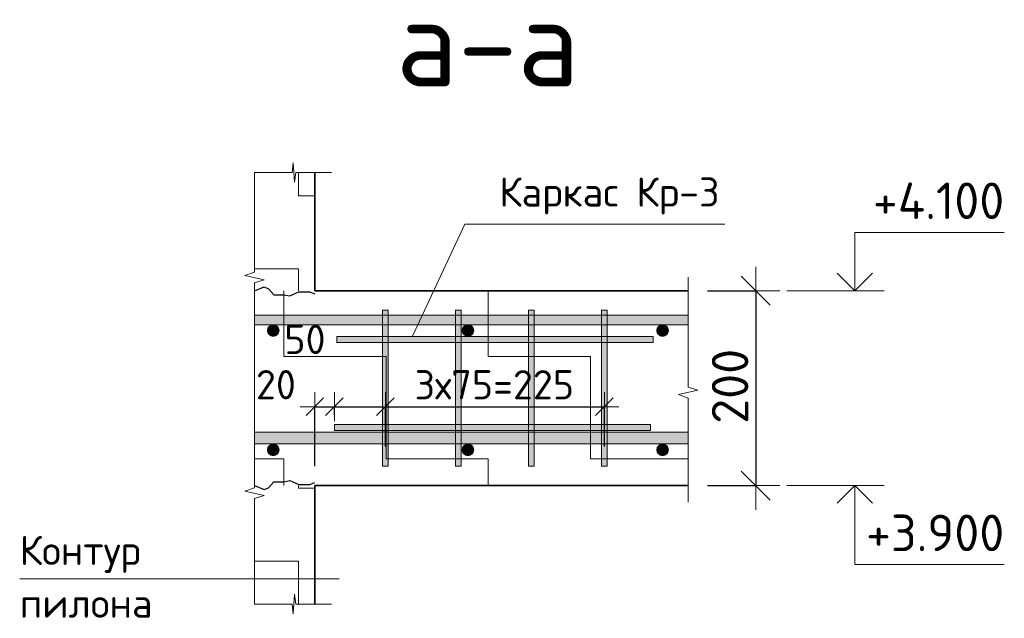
# Model space of a CAD drawing. Header units: metres. Extents: x -38 to 99, y -15 to 21.
# Tile 23 of 48: x 76.589 to 77.6, y 3.091 to 3.706. Entities that reach past the tile are written whole.
import ezdxf

# ---------------------------------------------------------------- set-up
doc = ezdxf.new("R2010")
doc.units = ezdxf.units.M
doc.header["$PDMODE"] = 65
doc.layers.add('XR$4$Размерная линия (1)', color=7, linetype='Continuous', lineweight=13)
doc.layers.add('XR$4$Размерная линия_ общее', color=7, linetype='Continuous', lineweight=13)
doc.styles.add('ISOCPEUR', font='txt')
doc.dimstyles.new('DIMSTYLE_29', dxfattribs={"dimtxt": 0.03, "dimasz": 0.03, "dimexe": 0, "dimexo": 0, "dimgap": 0.015, "dimtad": 2, "dimdec": 0, "dimlfac": 1000, "dimrnd": 5, "dimzin": 12, "dimdsep": 46, "dimtxsty": 'ISOCPEUR', "dimblk1": 'ALL_ML_STRICH', "dimblk2": 'ALL_ML_STRICH', "dimsah": 1, "dimcen": 0, "dimclrd": 7, "dimclre": 256, "dimclrt": 7, "dimadec": 0, "dimazin": 0, "dimtfac": 1, "dimtdec": 0, "dimtix": 1, "dimtmove": 2, "dimatfit": 3, "dimfxl": 0, "dimtvp": 1.2, "dimtzin": 0, "dimlwd": 0, "dimlwe": -3, "dimarcsym": 0})
doc.dimstyles.new('DIMSTYLE_30', dxfattribs={"dimtxt": 0.03, "dimasz": 0.03, "dimexe": 0, "dimexo": 0, "dimgap": 0.015, "dimtad": 2, "dimdec": 0, "dimlfac": 1000, "dimrnd": 5, "dimzin": 12, "dimdsep": 46, "dimtxsty": 'ISOCPEUR', "dimblk1": 'ALL_ML_STRICH', "dimblk2": 'ALL_ML_STRICH', "dimsah": 1, "dimcen": 0, "dimclrd": 7, "dimclre": 256, "dimclrt": 7, "dimadec": 0, "dimazin": 0, "dimtfac": 1, "dimtdec": 0, "dimtix": 1, "dimtmove": 2, "dimatfit": 3, "dimfxl": 0, "dimtzin": 0, "dimlwd": 0, "dimlwe": -3, "dimarcsym": 0})
doc.dimstyles.new('DIMSTYLE_33', dxfattribs={"dimtxt": 0.0375, "dimasz": 0.0495, "dimexe": 0, "dimexo": 0, "dimgap": 0.01875, "dimtad": 2, "dimdec": 0, "dimlfac": 1000, "dimrnd": 1, "dimzin": 12, "dimdsep": 46, "dimtxsty": 'ISOCPEUR', "dimblk1": 'ALL_ML_STRICH', "dimblk2": 'ALL_ML_STRICH', "dimsah": 1, "dimcen": 0, "dimclrd": 7, "dimclre": 256, "dimclrt": 7, "dimadec": 0, "dimazin": 0, "dimtfac": 1, "dimtdec": 0, "dimtix": 1, "dimtmove": 2, "dimatfit": 3, "dimfxl": 0, "dimtzin": 0, "dimlwd": 0, "dimlwe": -3, "dimarcsym": 0})
pattern_1 = [(0, (0.15, 0.15), (0.075, 0.075), [0.075, -0.075]), (90, (0.15, 0.15), (-0.075, 0.075), [0.075, -0.075])]

# ---------------------------------------------------------------- blocks, each defined once
blk = doc.blocks.new('СЛОЖНЫЙ_ОБЪЕКТ_28')
at = {"color": 7, "linetype": 'Continuous', "lineweight": 13, "transparency": 33554687}
blk.add_line((77.4767, 3.2276), (77.3767, 3.2276), dxfattribs=at)
at = {"color": 7, "linetype": 'Continuous', "lineweight": 35, "transparency": 33554687}
blk.add_lwpolyline([(77.4286, 3.2094), (77.4467, 3.2276), (77.4649, 3.2094)], dxfattribs=at)
at = {"color": 7, "linetype": 'Continuous', "lineweight": 13, "transparency": 33554687}
blk.add_lwpolyline([(77.4467, 3.2276), (77.4467, 3.1466), (77.6002, 3.1466)], dxfattribs=at)
blk = doc.blocks.new('СЛОЖНЫЙ_ОБЪЕКТ_29')
at = {"color": 7, "linetype": 'Continuous', "lineweight": 13, "transparency": 33554687}
blk.add_line((77.4767, 3.4276), (77.3767, 3.4276), dxfattribs=at)
blk.add_lwpolyline([(77.4467, 3.4276), (77.4467, 3.4876), (77.6002, 3.4876)], dxfattribs=at)
at = {"color": 7, "linetype": 'Continuous', "lineweight": 35, "transparency": 33554687}
blk.add_lwpolyline([(77.4286, 3.4457), (77.4467, 3.4276), (77.4649, 3.4457)], dxfattribs=at)
blk = doc.blocks.new('ЭЛЕМЕНТ_УЗОРА_9')
at = {"color": 7, "linetype": 'Continuous', "lineweight": 13, "transparency": 33554687}
blk.add_line((76.8299, 3.5491), (76.8299, 3.5491), dxfattribs=at)
for points in [[(76.8299, 3.3276), (76.8299, 3.4359), (76.8399, 3.439), (76.8199, 3.4432), (76.8299, 3.4468), (76.8299, 3.5491)], [(76.8299, 3.106), (76.8299, 3.2144), (76.8399, 3.2175), (76.8199, 3.2217), (76.8299, 3.2252), (76.8299, 3.3276)]]:
    blk.add_lwpolyline(points, dxfattribs=at)
blk = doc.blocks.new('ЭЛЕМЕНТ_УЗОРА_10')
at = {"color": 7, "linetype": 'Continuous', "lineweight": 13, "transparency": 33554687}
blk.add_line((76.9089, 3.5491), (76.9089, 3.5491), dxfattribs=at)
blk.add_lwpolyline([(76.8299, 3.5491), (76.8685, 3.5491), (76.8696, 3.5591), (76.8711, 3.5391), (76.8724, 3.5491), (76.9089, 3.5491)], dxfattribs=at)
blk = doc.blocks.new('ЭЛЕМЕНТ_УЗОРА_11')
at = {"color": 7, "linetype": 'Continuous', "lineweight": 13, "transparency": 33554687}
blk.add_line((77.2754, 3.2106), (77.2754, 3.2106), dxfattribs=at)
blk.add_lwpolyline([(77.2754, 3.4416), (77.2754, 3.3286), (77.2854, 3.3254), (77.2654, 3.321), (77.2754, 3.3173), (77.2754, 3.2106)], dxfattribs=at)
blk = doc.blocks.new('ALL_ML_STRICH')
at = {"color": 0, "linetype": 'ByBlock', "lineweight": -2}
for p, q in [((0, -0.5), (0, 0.5)), ((-0.3, -0.3), (0.3, 0.3)), ((-1, 0), (0.5, 0))]:
    blk.add_line(p, q, dxfattribs=at)
blk = doc.blocks.new('*D228')
at = {"layer": 'DEFPOINTS', "color": 7, "linetype": 'Continuous', "lineweight": 13, "transparency": 33554687}
for p in [(77.2754, 3.4276), (77.3448, 3.4276), (77.2754, 3.2276)]:
    blk.add_point(p, dxfattribs=at)
at = {"layer": 'XR$4$Размерная линия_ общее', "color": 253, "linetype": 'Continuous', "lineweight": -2, "true_color": 0xa0a0a0, "transparency": 33554687}
for p, q in [((77.2954, 3.4276), (77.3448, 3.4276)), ((77.2954, 3.2276), (77.3448, 3.2276))]:
    blk.add_line(p, q, dxfattribs=at)
at = {"layer": 'XR$4$Размерная линия_ общее', "color": 7, "linetype": 'Continuous', "lineweight": -2, "transparency": 33554687}
blk.add_line((77.3448, 3.4276), (77.3448, 3.2276), dxfattribs=at)
at = {"layer": 'XR$4$Размерная линия_ общее', "color": 7, "linetype": 'Continuous', "lineweight": 13, "transparency": 33554687, "xscale": 0.04950000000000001, "yscale": 0.04950000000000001, "zscale": 0.04950000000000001}
for p, rotation in [((77.3448, 3.4276), 90), ((77.3448, 3.2276), 270)]:
    blk.add_blockref('ALL_ML_STRICH', p, dxfattribs=dict(at, rotation=rotation))
at = {"layer": 'XR$4$Размерная линия_ общее', "color": 7, "linetype": 'Continuous', "lineweight": 13, "transparency": 33554687, "insert": (77.3185, 3.3295), "char_height": 0.0375, "width": 0.1125, "attachment_point": 5, "rotation": 90, "style": 'ISOCPEUR'}
blk.add_mtext('\\A1;{200}', dxfattribs=at)
blk = doc.blocks.new('СЛОЖНЫЙ_ОБЪЕКТ_30')
at = {"linetype": 'Continuous', "lineweight": 13, "transparency": 33554687}
blk.add_hatch(color=7, dxfattribs=at).paths.add_polyline_path([(77.2754, 3.2706), (76.8299, 3.2706), (76.8299, 3.2826), (77.2754, 3.2826)], flags=16)
at = {"color": 7, "linetype": 'Continuous', "lineweight": 13, "transparency": 33554687}
blk.add_lwpolyline([(77.2754, 3.2706), (76.8299, 3.2706), (76.8299, 3.2826), (77.2754, 3.2826), (77.2754, 3.2706)], close=True, dxfattribs=at)
blk = doc.blocks.new('СЛОЖНЫЙ_ОБЪЕКТ_31')
at = {"linetype": 'Continuous', "lineweight": 13, "transparency": 33554687}
blk.add_hatch(color=7, dxfattribs=at).paths.add_polyline_path([(77.2754, 3.3926), (76.8299, 3.3926), (76.8299, 3.4026), (77.2754, 3.4026)], flags=16)
at = {"color": 7, "linetype": 'Continuous', "lineweight": 13, "transparency": 33554687}
blk.add_lwpolyline([(77.2754, 3.3926), (76.8299, 3.3926), (76.8299, 3.4026), (77.2754, 3.4026), (77.2754, 3.3926)], close=True, dxfattribs=at)
blk = doc.blocks.new('ЭЛЕМЕНТ_УЗОРА_12')
at = {"color": 7, "linetype": 'Continuous', "lineweight": 13, "transparency": 33554687}
blk.add_line((76.9089, 3.106), (76.9089, 3.106), dxfattribs=at)
blk.add_lwpolyline([(76.8299, 3.106), (76.8685, 3.106), (76.8696, 3.096), (76.8711, 3.116), (76.8724, 3.106), (76.9089, 3.106)], dxfattribs=at)
blk = doc.blocks.new('СЛОЖНЫЙ_ОБЪЕКТ_32')
at = {"linetype": 'Continuous', "lineweight": 13, "true_color": 0xababab, "transparency": 33554687}
blk.add_hatch(color=253, dxfattribs=at).paths.add_polyline_path([(76.9613, 3.2476), (76.9613, 3.4076), (76.9673, 3.4076), (76.9673, 3.2476)], flags=16)
at = {"color": 7, "linetype": 'Continuous', "lineweight": 13, "transparency": 33554687}
blk.add_lwpolyline([(76.9613, 3.2476), (76.9613, 3.4076), (76.9673, 3.4076), (76.9673, 3.2476), (76.9613, 3.2476)], close=True, dxfattribs=at)
blk = doc.blocks.new('СЛОЖНЫЙ_ОБЪЕКТ_33')
at = {"linetype": 'Continuous', "lineweight": 13, "true_color": 0xababab, "transparency": 33554687}
blk.add_hatch(color=253, dxfattribs=at).paths.add_polyline_path([(77.0363, 3.2476), (77.0363, 3.4076), (77.0423, 3.4076), (77.0423, 3.2476)], flags=16)
at = {"color": 7, "linetype": 'Continuous', "lineweight": 13, "transparency": 33554687}
blk.add_lwpolyline([(77.0363, 3.2476), (77.0363, 3.4076), (77.0423, 3.4076), (77.0423, 3.2476), (77.0363, 3.2476)], close=True, dxfattribs=at)
blk = doc.blocks.new('СЛОЖНЫЙ_ОБЪЕКТ_34')
at = {"linetype": 'Continuous', "lineweight": 13, "true_color": 0xababab, "transparency": 33554687}
blk.add_hatch(color=253, dxfattribs=at).paths.add_polyline_path([(77.1113, 3.2476), (77.1113, 3.4076), (77.1173, 3.4076), (77.1173, 3.2476)], flags=16)
at = {"color": 7, "linetype": 'Continuous', "lineweight": 13, "transparency": 33554687}
blk.add_lwpolyline([(77.1113, 3.2476), (77.1113, 3.4076), (77.1173, 3.4076), (77.1173, 3.2476), (77.1113, 3.2476)], close=True, dxfattribs=at)
blk = doc.blocks.new('СЛОЖНЫЙ_ОБЪЕКТ_35')
at = {"linetype": 'Continuous', "lineweight": 13, "true_color": 0xababab, "transparency": 33554687}
blk.add_hatch(color=253, dxfattribs=at).paths.add_polyline_path([(77.1863, 3.2476), (77.1863, 3.4076), (77.1923, 3.4076), (77.1923, 3.2476)], flags=16)
at = {"color": 7, "linetype": 'Continuous', "lineweight": 13, "transparency": 33554687}
blk.add_lwpolyline([(77.1863, 3.2476), (77.1863, 3.4076), (77.1923, 3.4076), (77.1923, 3.2476), (77.1863, 3.2476)], close=True, dxfattribs=at)
blk = doc.blocks.new('СЛОЖНЫЙ_ОБЪЕКТ_36')
at = {"linetype": 'Continuous', "lineweight": 13, "true_color": 0xababab, "transparency": 33554687}
blk.add_hatch(color=253, dxfattribs=at).paths.add_polyline_path([(77.2393, 3.3806), (76.9143, 3.3806), (76.9143, 3.3746), (77.2393, 3.3746)])
at = {"color": 7, "linetype": 'Continuous', "lineweight": 13, "transparency": 33554687}
blk.add_lwpolyline([(77.2393, 3.3806), (76.9143, 3.3806), (76.9143, 3.3746), (77.2393, 3.3746), (77.2393, 3.3806)], close=True, dxfattribs=at)
blk = doc.blocks.new('СЛОЖНЫЙ_ОБЪЕКТ_37')
at = {"linetype": 'Continuous', "lineweight": 13, "true_color": 0xababab, "transparency": 33554687}
blk.add_hatch(color=253, dxfattribs=at).paths.add_polyline_path([(77.2369, 3.2903), (76.9119, 3.2903), (76.9119, 3.2843), (77.2369, 3.2843)])
at = {"color": 7, "linetype": 'Continuous', "lineweight": 13, "transparency": 33554687}
blk.add_lwpolyline([(77.2369, 3.2903), (76.9119, 3.2903), (76.9119, 3.2843), (77.2369, 3.2843), (77.2369, 3.2903)], close=True, dxfattribs=at)
blk = doc.blocks.new('*D238')
at = {"layer": 'DEFPOINTS', "color": 7, "linetype": 'Continuous', "lineweight": 13, "transparency": 33554687}
for p in [(76.8919, 3.3086), (76.9119, 3.2803), (76.8919, 3.2276)]:
    blk.add_point(p, dxfattribs=at)
at = {"layer": 'XR$4$Размерная линия (1)', "color": 9, "linetype": 'Continuous', "lineweight": -2, "true_color": 0xc7c7c7, "transparency": 33554687}
for p, q in [((76.8919, 3.2476), (76.8919, 3.3086)), ((76.9119, 3.3003), (76.9119, 3.3086))]:
    blk.add_line(p, q, dxfattribs=at)
at = {"layer": 'XR$4$Размерная линия (1)', "color": 7, "linetype": 'Continuous', "lineweight": -2, "transparency": 33554687}
blk.add_line((76.8919, 3.3086), (76.9119, 3.3086), dxfattribs=at)
at = {"layer": 'XR$4$Размерная линия (1)', "color": 7, "linetype": 'Continuous', "lineweight": 13, "transparency": 33554687, "xscale": 0.03, "yscale": 0.03, "zscale": 0.03, "rotation": 180}
blk.add_blockref('ALL_ML_STRICH', (76.8919, 3.3086), dxfattribs=at)
at = {"layer": 'XR$4$Размерная линия (1)', "color": 7, "linetype": 'Continuous', "lineweight": 13, "transparency": 33554687, "xscale": 0.03, "yscale": 0.03, "zscale": 0.03}
blk.add_blockref('ALL_ML_STRICH', (76.9119, 3.3086), dxfattribs=at)
at = {"layer": 'XR$4$Размерная линия (1)', "color": 7, "linetype": 'Continuous', "lineweight": 13, "transparency": 33554687, "insert": (76.8519, 3.3312), "char_height": 0.03, "width": 0.06, "attachment_point": 5, "style": 'ISOCPEUR'}
blk.add_mtext('\\A1;{20}', dxfattribs=at)
blk = doc.blocks.new('*D239')
at = {"layer": 'DEFPOINTS', "color": 7, "linetype": 'Continuous', "lineweight": 13, "transparency": 33554687}
for p in [(76.9119, 3.3086), (76.9119, 3.2803), (76.9643, 3.2476)]:
    blk.add_point(p, dxfattribs=at)
at = {"layer": 'XR$4$Размерная линия (1)', "color": 9, "linetype": 'Continuous', "lineweight": -2, "true_color": 0xc7c7c7, "transparency": 33554687}
for p, q in [((76.9119, 3.3003), (76.9119, 3.3086)), ((76.9643, 3.2676), (76.9643, 3.3086))]:
    blk.add_line(p, q, dxfattribs=at)
at = {"layer": 'XR$4$Размерная линия (1)', "color": 7, "linetype": 'Continuous', "lineweight": -2, "transparency": 33554687}
blk.add_line((76.9119, 3.3086), (76.9643, 3.3086), dxfattribs=at)
at = {"layer": 'XR$4$Размерная линия (1)', "color": 7, "linetype": 'Continuous', "lineweight": 13, "transparency": 33554687, "xscale": 0.03, "yscale": 0.03, "zscale": 0.03, "rotation": 180}
blk.add_blockref('ALL_ML_STRICH', (76.9119, 3.3086), dxfattribs=at)
at = {"layer": 'XR$4$Размерная линия (1)', "color": 7, "linetype": 'Continuous', "lineweight": 13, "transparency": 33554687, "xscale": 0.03, "yscale": 0.03, "zscale": 0.03}
blk.add_blockref('ALL_ML_STRICH', (76.9643, 3.3086), dxfattribs=at)
at = {"layer": 'XR$4$Размерная линия (1)', "color": 7, "linetype": 'Continuous', "lineweight": 13, "transparency": 33554687, "insert": (76.8817, 3.3777), "char_height": 0.03, "width": 0.06, "attachment_point": 5, "style": 'ISOCPEUR'}
blk.add_mtext('\\A1;{50}', dxfattribs=at)
blk = doc.blocks.new('*D240')
at = {"layer": 'DEFPOINTS', "color": 7, "linetype": 'Continuous', "lineweight": 13, "transparency": 33554687}
for p in [(76.9643, 3.3086), (76.9643, 3.2476), (77.1893, 3.2476)]:
    blk.add_point(p, dxfattribs=at)
at = {"layer": 'XR$4$Размерная линия (1)', "color": 9, "linetype": 'Continuous', "lineweight": -2, "true_color": 0xc7c7c7, "transparency": 33554687}
for p, q in [((76.9643, 3.2676), (76.9643, 3.3086)), ((77.1893, 3.2676), (77.1893, 3.3086))]:
    blk.add_line(p, q, dxfattribs=at)
at = {"layer": 'XR$4$Размерная линия (1)', "color": 7, "linetype": 'Continuous', "lineweight": -2, "transparency": 33554687}
blk.add_line((76.9643, 3.3086), (77.1893, 3.3086), dxfattribs=at)
at = {"layer": 'XR$4$Размерная линия (1)', "color": 7, "linetype": 'Continuous', "lineweight": 13, "transparency": 33554687, "xscale": 0.03, "yscale": 0.03, "zscale": 0.03, "rotation": 180}
blk.add_blockref('ALL_ML_STRICH', (76.9643, 3.3086), dxfattribs=at)
at = {"layer": 'XR$4$Размерная линия (1)', "color": 7, "linetype": 'Continuous', "lineweight": 13, "transparency": 33554687, "xscale": 0.03, "yscale": 0.03, "zscale": 0.03}
blk.add_blockref('ALL_ML_STRICH', (77.1893, 3.3086), dxfattribs=at)
at = {"layer": 'XR$4$Размерная линия (1)', "color": 7, "linetype": 'Continuous', "lineweight": 13, "transparency": 33554687, "insert": (76.9943, 3.3461), "char_height": 0.03, "width": 0.0015, "attachment_point": 1, "line_spacing_factor": 0.60241, "style": 'ISOCPEUR'}
blk.add_mtext('3х75=225', dxfattribs=at)

msp = doc.modelspace()

# ---------------------------------------------------------------- hatches: boundary and pattern name
at = {"linetype": 'Continuous', "lineweight": 13, "transparency": 33554687}
h = msp.add_hatch(dxfattribs=at)
h.set_pattern_fill('____', scale=0.075, style=0, pattern_type=2)
h.set_pattern_definition(pattern_1)
h.paths.add_polyline_path([(76.8919, 3.4276), (76.8919, 3.5491), (76.8299, 3.5491), (76.8299, 3.4276)], flags=0)
h = msp.add_hatch(dxfattribs=at)
h.set_pattern_fill('____', scale=0.105, style=0, pattern_type=2)
h.set_pattern_definition([(0, (0.21, 0.21), (0.105, 0.105), [0.105, -0.105]), (90, (0.21, 0.21), (-0.105, 0.105), [0.105, -0.105])])
h.paths.add_polyline_path([(76.8299, 3.4276), (76.8299, 3.2276), (77.2754, 3.2276), (77.2754, 3.4276)], flags=0)
for points in [[(76.8504, 3.3927), (76.8477, 3.3927), (76.8453, 3.3915), (76.8437, 3.3894), (76.8431, 3.3868), (76.8437, 3.3842), (76.8453, 3.3821), (76.8477, 3.381), (76.8504, 3.381), (76.8528, 3.3821), (76.8545, 3.3842), (76.8551, 3.3868), (76.8545, 3.3894), (76.8528, 3.3915)], [(77.0504, 3.3927), (77.0477, 3.3927), (77.0453, 3.3915), (77.0437, 3.3894), (77.0431, 3.3868), (77.0437, 3.3842), (77.0453, 3.3821), (77.0477, 3.381), (77.0504, 3.381), (77.0528, 3.3821), (77.0545, 3.3842), (77.0551, 3.3868), (77.0545, 3.3894), (77.0528, 3.3915)], [(77.2504, 3.3927), (77.2477, 3.3927), (77.2453, 3.3915), (77.2437, 3.3894), (77.2431, 3.3868), (77.2437, 3.3842), (77.2453, 3.3821), (77.2477, 3.381), (77.2504, 3.381), (77.2528, 3.3821), (77.2545, 3.3842), (77.2551, 3.3868), (77.2545, 3.3894), (77.2528, 3.3915)], [(76.8504, 3.2702), (76.8477, 3.2702), (76.8453, 3.269), (76.8437, 3.267), (76.8431, 3.2643), (76.8437, 3.2617), (76.8453, 3.2597), (76.8477, 3.2585), (76.8504, 3.2585), (76.8528, 3.2597), (76.8545, 3.2617), (76.8551, 3.2643), (76.8545, 3.267), (76.8528, 3.269)], [(77.0504, 3.2702), (77.0477, 3.2702), (77.0453, 3.269), (77.0437, 3.267), (77.0431, 3.2643), (77.0437, 3.2617), (77.0453, 3.2597), (77.0477, 3.2585), (77.0504, 3.2585), (77.0528, 3.2597), (77.0545, 3.2617), (77.0551, 3.2643), (77.0545, 3.267), (77.0528, 3.269)], [(77.2504, 3.2702), (77.2477, 3.2702), (77.2453, 3.269), (77.2437, 3.267), (77.2431, 3.2643), (77.2437, 3.2617), (77.2453, 3.2597), (77.2477, 3.2585), (77.2504, 3.2585), (77.2528, 3.2597), (77.2545, 3.2617), (77.2551, 3.2643), (77.2545, 3.267), (77.2528, 3.269)]]:
    msp.add_hatch(color=7, dxfattribs=at).paths.add_polyline_path(points)
h = msp.add_hatch(dxfattribs=at)
h.set_pattern_fill('____', scale=0.075, style=0, pattern_type=2)
h.set_pattern_definition(pattern_1)
h.paths.add_polyline_path([(76.8919, 3.2276), (76.8299, 3.2276), (76.8299, 3.106), (76.8919, 3.106)], flags=0)

# ---------------------------------------------------------------- linework, layer by layer
at = {"color": 7, "linetype": 'Continuous', "lineweight": 35, "transparency": 33554687}
for p, q in [((76.8919, 3.4276), (76.8919, 3.5491)), ((77.2754, 3.4276), (76.8919, 3.4276)), ((76.8919, 3.2276), (76.8919, 3.106)), ((76.8919, 3.2276), (77.2754, 3.2276))]:
    msp.add_line(p, q, dxfattribs=at)
at = {"color": 7, "linetype": 'Continuous', "lineweight": 13, "transparency": 33554687}
msp.add_line((76.5886, 3.132), (76.9169, 3.132), dxfattribs=at)
msp.add_lwpolyline([(77.3131, 3.4959), (77.0459, 3.4959), (76.9923, 3.3811)], dxfattribs=at)
at = {"color": 7, "linetype": 'Continuous', "lineweight": 25, "transparency": 33554687}
for points in [[(76.8299, 3.4276), (76.8399, 3.4316), (76.8442, 3.4297), (76.8499, 3.4236), (76.8599, 3.4236), (76.866, 3.4225), (76.8754, 3.4266), (76.8868, 3.4264), (76.8919, 3.4244)], [(76.8299, 3.2276), (76.8399, 3.2236), (76.8442, 3.2254), (76.8499, 3.2316), (76.8599, 3.2316), (76.866, 3.2327), (76.8754, 3.2286), (76.8868, 3.2287), (76.8919, 3.2307)]]:
    msp.add_lwpolyline(points, dxfattribs=at)
at = {"color": 7, "linetype": 'Continuous', "lineweight": 18, "transparency": 33554687}
for centre in [(76.8491, 3.3868), (77.0491, 3.3868), (77.2491, 3.3868), (76.8491, 3.2643), (77.0491, 3.2643), (77.2491, 3.2643)]:
    msp.add_circle(centre, 0.006, dxfattribs=at)

# ---------------------------------------------------------------- block references
at = {"color": 7, "linetype": 'Continuous', "lineweight": 13, "transparency": 33554687}
for name in ['ЭЛЕМЕНТ_УЗОРА_10', 'ЭЛЕМЕНТ_УЗОРА_9', 'ЭЛЕМЕНТ_УЗОРА_11', 'СЛОЖНЫЙ_ОБЪЕКТ_31', 'СЛОЖНЫЙ_ОБЪЕКТ_32', 'СЛОЖНЫЙ_ОБЪЕКТ_33', 'СЛОЖНЫЙ_ОБЪЕКТ_34', 'СЛОЖНЫЙ_ОБЪЕКТ_35', 'СЛОЖНЫЙ_ОБЪЕКТ_36', 'СЛОЖНЫЙ_ОБЪЕКТ_37', 'СЛОЖНЫЙ_ОБЪЕКТ_30', 'ЭЛЕМЕНТ_УЗОРА_12']:
    msp.add_blockref(name, (0, 0), dxfattribs=at)
at = {"color": 7, "linetype": 'Continuous', "lineweight": 35, "transparency": 33554687}
for name in ['СЛОЖНЫЙ_ОБЪЕКТ_29', 'СЛОЖНЫЙ_ОБЪЕКТ_28']:
    msp.add_blockref(name, (0, 0), dxfattribs=at)

# ---------------------------------------------------------------- texts
at = {"color": 7, "linetype": 'Continuous', "lineweight": 50, "transparency": 33554687, "insert": (77.0695, 3.6825), "char_height": 0.09, "width": 0.2484, "attachment_point": 5, "style": 'ISOCPEUR'}
msp.add_mtext('\\A1;{\\fISOCPEUR|i0|b0;\\H0.090000;\\W1.000000;\\C7;а-а}\\P', dxfattribs=at)
at = {"color": 7, "linetype": 'Continuous', "lineweight": 13, "transparency": 33554687, "style": 'ISOCPEUR'}
for s, insert, char_height, width, attachment_point in [('\\A1;{\\fISOCPEUR|i0|b0;\\H0.030000;\\W1.000000;\\C7;Каркас Кр-3}\\P', (77.1945, 3.525), 0.03, 0.25163, 5), ('\\A1;{\\fISOCPEUR|i0|b0;\\H0.037500;\\W1.000000;\\C7;+4.100}\\P', (77.6002, 3.5013), 0.0375, 0.155671, 9), ('\\A1;{\\fISOCPEUR|i0|b0;\\H0.037500;\\W1.000000;\\C7;+3.900}\\P', (77.6002, 3.1603), 0.0375, 0.160312, 9)]:
    msp.add_mtext(s, dxfattribs=dict(at, insert=insert, char_height=char_height, width=width, attachment_point=attachment_point))
at = {"color": 7, "linetype": 'Continuous', "lineweight": 13, "transparency": 33554687, "insert": (76.5886, 3.1761), "char_height": 0.03, "width": 0.146025, "attachment_point": 1, "line_spacing_factor": 1.084337}
msp.add_mtext('\\A1;{\\fISOCPEUR|i0|b0;\\H0.030000;\\W1.000000;\\C7;Контур}\\P{\\fISOCPEUR|i0|b0;\\H0.030000;\\W1.000000;\\C7;пилона}\\P', dxfattribs=at)

# ---------------------------------------------------------------- dimensions: what is measured, and where the dimension line sits
at = {"layer": 'XR$4$Размерная линия (1)', "color": 7, "linetype": 'Continuous', "lineweight": 13, "transparency": 33554687}
for base, p1, p2, picture, middle in [((76.9643, 3.3086), (76.9119, 3.3003), (76.9643, 3.2676), '*D239', (76.8817, 3.3777)), ((76.9119, 3.3086), (76.8919, 3.2476), (76.9119, 3.3003), '*D238', (76.8519, 3.3312))]:
    dim = msp.add_linear_dim(base=base, p1=p1, p2=p2, dimstyle='DIMSTYLE_29', override={"dimpost": '<>', "dimclrd": 7, "dimclre": 9, "dimclrt": 7, "dimlwd": 0, "dimlwe": 65533}, dxfattribs=at)
    dim.commit()
    dim.dimension.update_dxf_attribs({"geometry": picture, "text_midpoint": middle, "dimtype": 160})
dim = msp.add_linear_dim(base=(77.1893, 3.3086), p1=(76.9643, 3.2676), p2=(77.1893, 3.2676), text='3х75=225', dimstyle='DIMSTYLE_30', override={"dimpost": '<>', "dimclrd": 7, "dimclre": 9, "dimclrt": 7, "dimlwd": 0, "dimlwe": 65533}, dxfattribs=at)
dim.commit()
dim.dimension.update_dxf_attribs({"geometry": '*D240', "text_midpoint": (77.0768, 3.3236), "dimtype": 160})
at = {"layer": 'XR$4$Размерная линия_ общее', "color": 7, "linetype": 'Continuous', "lineweight": 13, "transparency": 33554687}
dim = msp.add_linear_dim(base=(77.3448, 3.2276), p1=(77.2954, 3.4276), p2=(77.2954, 3.2276), angle=270, dimstyle='DIMSTYLE_33', override={"dimpost": '<>', "dimclrd": 7, "dimclre": 253, "dimclrt": 7, "dimlwd": 0, "dimlwe": 65533}, dxfattribs=at)
dim.commit()
dim.dimension.update_dxf_attribs({"geometry": '*D228', "text_midpoint": (77.3185, 3.3295), "dimtype": 160})

doc.saveas('drawing.dxf')
